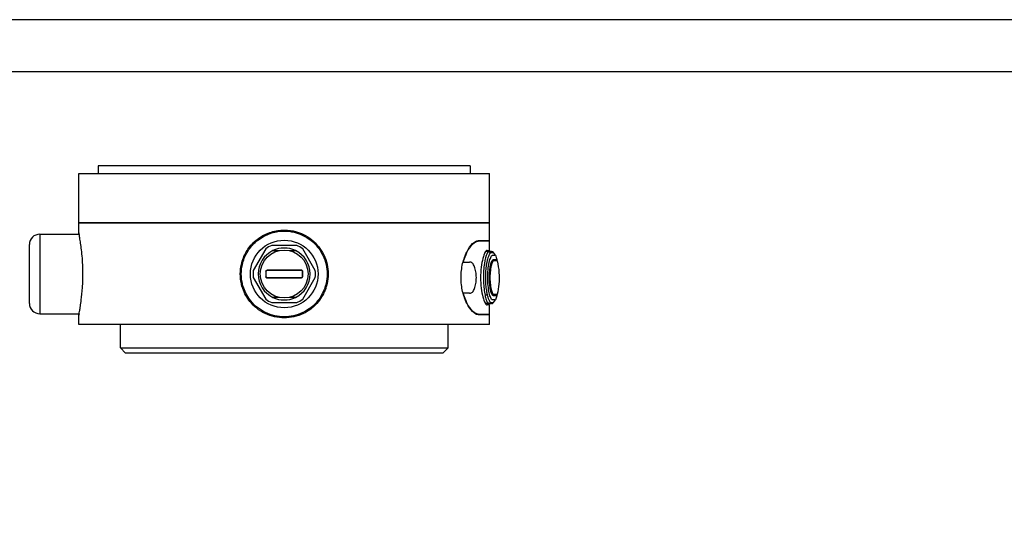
# Model space of a CAD drawing. Header units: millimetres. Extents: x 0 to 4378, y 0 to 2376.
# Tile 190 of 256: x 3464 to 3653, y 197 to 297. Entities that reach past the tile are written whole.
import ezdxf
from ezdxf.enums import TextEntityAlignment as Align

# ---------------------------------------------------------------- set-up
doc = ezdxf.new("R2010")
doc.units = ezdxf.units.MM
doc.header["$LTSCALE"] = 0.2
doc.layers.add('05_Section Line', color=3, linetype='Continuous')
doc.styles.add('Rainbow-2.5 Style', font='malgunsl.ttf')

# ---------------------------------------------------------------- blocks, each defined once
blk = doc.blocks.new('A$C0b39793a')
for p, q in [((35.75, 0), (-35.75, 0)), ((-35.75, 0), (-35.75, -1.5)), ((35.75, 0), (35.75, -1.5)), ((-39.5, -1.5), (39.5, -1.5)), ((-39.5, -10.95), (-39.5, -1.5)), ((39.5, -6.5), (39.5, -1.5)), ((39.5, -6.5), (39.5, -6.5)), ((39.5, -10.95), (39.5, -6.5)), ((39.5, -10.95), (-39.5, -10.95)), ((39.5, -11), (-39.5, -11)), ((-39.5, -12.85), (-39.5, -11)), ((-37, -11), (-37, -10.95)), ((37, -11), (37, -10.95)), ((39.5, -14.4), (39.5, -11)), ((-47, -13.15), (-47, -28.45)), ((-47, -13.15), (-39.44, -13.15)), ((-2.69, -13), (-2.69, -13)), ((2.69, -13), (2.69, -13)), ((-4.52, -13.9), (-4.52, -13.9)), ((4.88, -13.9), (4.88, -13.9)), ((36.86, -14.5), (37.3, -14.5)), ((39.5, -14.4), (37.3, -14.4)), ((39.5, -14.5), (37.3, -14.5)), ((39.5, -16.25), (39.5, -14.5)), ((-49, -26.45), (-49, -15.15)), ((-3.56, -15.97), (-5.96, -20.13)), ((2.4, -15.3), (-2.4, -15.3)), ((-2.18, -16.3), (-0.95, -16.3)), ((0.95, -16.3), (2.18, -16.3)), ((5.96, -20.13), (3.56, -15.97)), ((39.32, -16.5), (38.69, -16.5)), ((38.99, -16.25), (39.5, -16.25)), ((39.33, -16.5), (39.32, -16.5)), ((39.83, -16.5), (39.68, -16.5)), ((40.63, -17.2), (40.23, -16.69)), ((34.39, -18.5), (34.45, -18.5)), ((34.45, -18.5), (35.65, -18.5)), ((-3.51, -20.25), (-3.51, -21.35)), ((-3.5, -21.35), (-3.5, -20.25)), ((3.3, -20.04), (-3.3, -20.04)), ((-3.3, -20.05), (3.3, -20.05)), ((3.5, -20.25), (3.5, -21.35)), ((3.51, -21.35), (3.51, -20.25)), ((-5.96, -21.47), (-3.56, -25.63)), ((3.3, -21.55), (-3.3, -21.55)), ((-3.3, -21.56), (3.3, -21.56)), ((3.56, -25.63), (5.96, -21.47)), ((34.45, -24.5), (34.39, -24.5)), ((35.65, -24.5), (34.45, -24.5)), ((-2.4, -26.3), (2.4, -26.3)), ((-0.95, -25.3), (-2.18, -25.3)), ((2.18, -25.3), (0.95, -25.3)), ((39.32, -26.5), (38.69, -26.5)), ((40.23, -26.31), (40.63, -25.8)), ((39.5, -26.75), (38.99, -26.75)), ((39.5, -28.5), (39.5, -26.75)), ((-47, -28.45), (-39.44, -28.45)), ((-39.5, -30.5), (-39.5, -28.75)), ((0, -29.25), (0, -29.05)), ((36.86, -28.5), (37.3, -28.5)), ((37.3, -28.5), (39.5, -28.5)), ((37.3, -28.6), (39.5, -28.6)), ((39.5, -30.5), (39.5, -28.6)), ((39.5, -30.5), (-39.5, -30.5)), ((-31.5, -35), (-31.5, -30.5)), ((31.5, -35), (31.5, -30.5)), ((-31.5, -35), (31.5, -35)), ((-30.5, -36), (-31.5, -35)), ((30.5, -36), (31.5, -35)), ((30.5, -36), (-30.5, -36))]:
    blk.add_line(p, q)
for radius in [6.5, 4.6]:
    blk.add_circle((0, -20.8), radius)
for centre, radius, start, end in [((-47, -15.15), 2, 90, 180), ((0, -20.8), 5, 115.8419, 244.1581), ((0, -20.8), 6, 113.5565, 126.4435), ((0, -20.8), 5, 64.1581, 115.8419), ((0, -20.8), 5, 295.8419, 64.1581), ((0, -20.8), 6, 53.5565, 66.4435), ((39.83, -17), 0.5, 38.2408, 90), ((41.21, -18.07), 0.35, 167.8638, 220.3428), ((0, -20.8), 6, 173.5565, 186.4435), ((0, -20.8), 6, 353.5565, 6.4435), ((-47, -26.45), 2, 180, 270), ((0, -20.8), 6, 233.5565, 246.4435), ((0, -20.8), 5, 244.1581, 295.8419), ((0, -20.8), 6, 293.5565, 306.4435), ((39.83, -26), 0.5, 270, 321.759), ((41.21, -24.93), 0.35, 139.6572, 192.1362)]:
    blk.add_arc(centre, radius, start, end)
for centre, major_axis, ratio, start_param, end_param in [((39.24, -17.03), (0.254, -0.431), 0.977664, 1.601103, 2.598599), ((39.32, -17), (0, 0.5), 0.98325, 5.291524, 6.283761), ((39.5, -17), (0, 0.5), 0.991206, 5.326753, 6.283185), ((39.68, -17), (0, 0.5), 0.996293, 5.341911, 6.283185), ((-3.51, -20.25), (0.01, 0), 0.052387, 0, 1.893438), ((-3.3, -20.04), (0, -0.01), 0.298808, 4.643681, 6.283185), ((3.3, -20.04), (0, -0.01), 0.298808, 0, 1.639504), ((3.51, -20.25), (-0.01, 0), 0.052387, 4.389747, 6.283185), ((-3.51, -21.35), (0.01, 0), 0.052387, 4.389747, 6.283185), ((-3.3, -21.56), (0, 0.01), 0.298808, 0, 1.639504), ((3.3, -21.56), (0, 0.01), 0.298808, 4.643681, 6.283185), ((3.51, -21.35), (-0.01, 0), 0.052387, 0, 1.893438), ((38.61, -24.53), (0.487, 0.112), 0.663939, 4.561201, 5.479211), ((39.33, -26), (0.002, -0.5), 0.982972, 6.279895, 7.27262), ((39.38, -26), (0, -0.5), 0.988898, 0, 0.972118), ((39.5, -26), (0, -0.5), 0.992022, 0.000002, 0.955803)]:
    blk.add_ellipse(centre, major_axis=major_axis, ratio=ratio, start_param=start_param, end_param=end_param)
for points, knots in [([(-39.5, -28.75), (-39.5, -28.75), (-39.49, -28.69), (-39.46, -28.55), (-39.44, -28.42), (-39.4, -28.22), (-39.35, -27.96), (-39.31, -27.76), (-39.27, -27.53), (-39.23, -27.27), (-39.21, -27.18), (-39.2, -27.09), (-39.19, -27), (-39.13, -26.63), (-39.07, -26.23), (-39.01, -25.78), (-38.92, -25.09), (-38.84, -24.28), (-38.78, -23.42), (-38.77, -23.21), (-38.75, -22.99), (-38.74, -22.77), (-38.74, -22.7), (-38.74, -22.62), (-38.73, -22.55), (-38.68, -21.38), (-38.68, -20.22), (-38.73, -19.05), (-38.76, -18.47), (-38.8, -17.88), (-38.85, -17.34), (-38.9, -16.79), (-38.95, -16.28), (-39.01, -15.83), (-39.07, -15.37), (-39.13, -14.96), (-39.19, -14.6), (-39.24, -14.23), (-39.3, -13.91), (-39.35, -13.64), (-39.41, -13.29), (-39.46, -13.05), (-39.48, -12.94), (-39.49, -12.91), (-39.49, -12.89), (-39.5, -12.87), (-39.5, -12.86), (-39.5, -12.85), (-39.5, -12.85)], [-8.197014, -8.197014, -8.197014, -8.197014, -8.029728, -8.029728, -8.029728, -7.862442, -7.862442, -7.862442, -7.736978, -7.736978, -7.736978, -7.695156, -7.695156, -7.695156, -7.52787, -7.52787, -7.52787, -7.276941, -7.276941, -7.276941, -7.214209, -7.214209, -7.214209, -7.193298, -7.193298, -7.193298, -6.858726, -6.858726, -6.858726, -6.69144, -6.69144, -6.69144, -6.524154, -6.524154, -6.524154, -6.356868, -6.356868, -6.356868, -6.189582, -6.189582, -6.189582, -5.966534, -5.966534, -5.966534, -5.910772, -5.910772, -5.910772, -5.855209, -5.855209, -5.855209, -5.855209]), ([(-39.49, -12.89), (-39.49, -12.9), (-39.49, -12.92), (-39.48, -12.94), (-39.47, -12.99), (-39.46, -13.06), (-39.44, -13.15)], [-5.7821377, -5.7821377, -5.7821377, -5.7821377, -5.743486, -5.743486, -5.743486, -5.648764, -5.648764, -5.648764, -5.648764]), ([(0, -29.25), (0.61, -29.25), (1.24, -29.18), (1.86, -29.04), (2.49, -28.9), (3.1, -28.69), (3.68, -28.41), (4.11, -28.2), (4.53, -27.95), (4.91, -27.67), (5.04, -27.58), (5.17, -27.49), (5.29, -27.39), (5.77, -27), (6.2, -26.58), (6.59, -26.09), (7.17, -25.36), (7.65, -24.5), (7.97, -23.59), (8.05, -23.36), (8.12, -23.13), (8.18, -22.9), (8.2, -22.82), (8.22, -22.74), (8.24, -22.66), (8.52, -21.42), (8.52, -20.18), (8.24, -18.94), (8.1, -18.32), (7.88, -17.7), (7.6, -17.12), (7.32, -16.54), (6.97, -16), (6.59, -15.51), (6.2, -15.03), (5.77, -14.6), (5.29, -14.21), (4.8, -13.82), (4.26, -13.47), (3.68, -13.19), (3.2, -12.96), (2.69, -12.77), (2.17, -12.63), (1.86, -12.55), (1.55, -12.49), (1.24, -12.44), (0.41, -12.32), (-0.41, -12.32), (-1.24, -12.44), (-2.06, -12.57), (-2.9, -12.82), (-3.68, -13.19), (-4.26, -13.47), (-4.8, -13.82), (-5.28, -14.21), (-5.45, -14.34), (-5.6, -14.47), (-5.75, -14.61), (-6.35, -15.17), (-6.88, -15.82), (-7.3, -16.55), (-7.73, -17.29), (-8.05, -18.11), (-8.24, -18.94), (-8.38, -19.56), (-8.45, -20.18), (-8.45, -20.8), (-8.44, -21.42), (-8.38, -22.04), (-8.24, -22.66), (-8.17, -22.97), (-8.08, -23.28), (-7.97, -23.59), (-7.65, -24.5), (-7.17, -25.36), (-6.59, -26.09), (-6.2, -26.57), (-5.77, -27), (-5.29, -27.39), (-4.8, -27.78), (-4.26, -28.13), (-3.68, -28.41), (-2.52, -28.97), (-1.22, -29.25), (0, -29.25)], [-8.729173, -8.729173, -8.729173, -8.729173, -8.551027, -8.551027, -8.551027, -8.37288, -8.37288, -8.37288, -8.23927, -8.23927, -8.23927, -8.194734, -8.194734, -8.194734, -8.016587, -8.016587, -8.016587, -7.749368, -7.749368, -7.749368, -7.682563, -7.682563, -7.682563, -7.660295, -7.660295, -7.660295, -7.304002, -7.304002, -7.304002, -7.125856, -7.125856, -7.125856, -6.947709, -6.947709, -6.947709, -6.769563, -6.769563, -6.769563, -6.591416, -6.591416, -6.591416, -6.442961, -6.442961, -6.442961, -6.353888, -6.353888, -6.353888, -6.116359, -6.116359, -6.116359, -5.878831, -5.878831, -5.878831, -5.700684, -5.700684, -5.700684, -5.641302, -5.641302, -5.641302, -5.403774, -5.403774, -5.403774, -5.166245, -5.166245, -5.166245, -4.988099, -4.988099, -4.988099, -4.809952, -4.809952, -4.809952, -4.720879, -4.720879, -4.720879, -4.45366, -4.45366, -4.45366, -4.275513, -4.275513, -4.275513, -4.097367, -4.097367, -4.097367, -3.741074, -3.741074, -3.741074, -3.741074]), ([(-8.25, -20.8), (-8.25, -20.19), (-8.18, -19.58), (-8.05, -18.97), (-7.86, -18.16), (-7.54, -17.36), (-7.12, -16.64), (-6.7, -15.92), (-6.19, -15.29), (-5.6, -14.74), (-5.45, -14.61), (-5.3, -14.48), (-5.14, -14.35), (-4.67, -13.97), (-4.14, -13.64), (-3.58, -13.37), (-2.82, -13), (-2.01, -12.76), (-1.2, -12.64), (-0.4, -12.52), (0.4, -12.52), (1.2, -12.64), (1.51, -12.68), (1.81, -12.75), (2.11, -12.82), (2.61, -12.96), (3.11, -13.14), (3.58, -13.37), (4.14, -13.64), (4.67, -13.97), (5.15, -14.35), (5.62, -14.73), (6.04, -15.15), (6.42, -15.62), (6.8, -16.09), (7.14, -16.63), (7.42, -17.19), (7.7, -17.76), (7.91, -18.37), (8.05, -18.98), (8.32, -20.19), (8.32, -21.4), (8.05, -22.63), (8.03, -22.7), (8.01, -22.78), (7.99, -22.86), (7.93, -23.08), (7.86, -23.31), (7.78, -23.53), (7.47, -24.43), (6.99, -25.27), (6.42, -25.98), (6.04, -26.45), (5.62, -26.87), (5.15, -27.25), (5.03, -27.34), (4.91, -27.43), (4.78, -27.52), (4.4, -27.79), (4, -28.03), (3.58, -28.23), (3.01, -28.51), (2.42, -28.71), (1.81, -28.85), (1.2, -28.99), (0.59, -29.05), (0, -29.05)], [4.988099, 4.988099, 4.988099, 4.988099, 5.166245, 5.166245, 5.166245, 5.403774, 5.403774, 5.403774, 5.641302, 5.641302, 5.641302, 5.700684, 5.700684, 5.700684, 5.878831, 5.878831, 5.878831, 6.116359, 6.116359, 6.116359, 6.353888, 6.353888, 6.353888, 6.442961, 6.442961, 6.442961, 6.591416, 6.591416, 6.591416, 6.769563, 6.769563, 6.769563, 6.947709, 6.947709, 6.947709, 7.125856, 7.125856, 7.125856, 7.304002, 7.304002, 7.304002, 7.660295, 7.660295, 7.660295, 7.682563, 7.682563, 7.682563, 7.749368, 7.749368, 7.749368, 8.016587, 8.016587, 8.016587, 8.194734, 8.194734, 8.194734, 8.23927, 8.23927, 8.23927, 8.37288, 8.37288, 8.37288, 8.551027, 8.551027, 8.551027, 8.729173, 8.729173, 8.729173, 8.729173]), ([(37.3, -28.6), (36.98, -28.6), (36.6, -28.41), (35.82, -27.66), (35.43, -27.09), (34.8, -25.82), (34.51, -25.05), (34.11, -23.34), (34, -22.4), (34, -21.5), (34, -20.6), (34.11, -19.66), (34.51, -17.95), (34.8, -17.18), (35.43, -15.91), (35.82, -15.34), (36.6, -14.59), (36.98, -14.4), (37.3, -14.4)], [-1.12292, -1.12292, -1.12292, -1.12292, -0.830101, -0.830101, -0.537281, -0.537281, -0.26864, -0.26864, 0, 0, 0, 0.26864, 0.26864, 0.537281, 0.537281, 0.830101, 0.830101, 1.12292, 1.12292, 1.12292, 1.12292]), ([(34.45, -18.5), (34.64, -17.79), (34.89, -17.16), (35.46, -15.99), (35.85, -15.43), (36.61, -14.69), (36.98, -14.5), (37.3, -14.5)], [-1.8791831, -1.8791831, -1.8791831, -1.8791831, -1.6507838, -1.6507838, -1.3622303, -1.3622303, -1.0736768, -1.0736768, -1.0736768, -1.0736768]), ([(38.99, -16.25), (38.88, -16.25), (38.74, -16.38), (38.46, -16.93), (38.32, -17.33), (38.07, -18.27), (37.96, -18.85), (37.8, -20.14), (37.76, -20.84), (37.76, -21.5), (37.76, -22.16), (37.8, -22.87), (37.96, -24.16), (38.08, -24.75), (38.32, -25.68), (38.47, -26.08), (38.74, -26.62), (38.88, -26.75), (38.99, -26.75)], [2.388399, 2.388399, 2.388399, 2.388399, 2.590923, 2.590923, 2.793447, 2.793447, 2.991542, 2.991542, 3.189637, 3.189637, 3.189637, 3.389011, 3.389011, 3.588384, 3.588384, 3.789632, 3.789632, 3.99088, 3.99088, 3.99088, 3.99088]), ([(39.24, -16.53), (39.18, -16.57), (39.11, -16.65), (39.04, -16.77), (38.98, -16.89), (38.91, -17.05), (38.85, -17.24), (38.68, -17.76), (38.51, -18.53), (38.41, -19.44), (38.31, -20.32), (38.27, -21.33), (38.31, -22.29), (38.35, -23.25), (38.47, -24.16), (38.61, -24.87)], [29.320299, 29.320299, 29.320299, 29.320299, 30.445926, 30.445926, 30.445926, 31.569962, 31.569962, 31.569962, 34.626055, 34.626055, 34.626055, 37.588325, 37.588325, 37.588325, 40.54746, 40.54746, 40.54746, 40.54746]), ([(39.65, -16.77), (39.64, -16.77), (39.63, -16.78), (39.63, -16.78), (39.61, -16.8), (39.59, -16.81), (39.57, -16.84), (39.55, -16.87), (39.52, -16.9), (39.49, -16.94), (39.48, -16.96), (39.46, -16.99), (39.45, -17.01), (39.42, -17.06), (39.39, -17.11), (39.36, -17.18), (39.34, -17.24), (39.31, -17.31), (39.28, -17.38), (39.27, -17.41), (39.26, -17.43), (39.25, -17.46), (39.2, -17.6), (39.15, -17.77), (39.1, -17.95), (39.06, -18.06), (39.03, -18.18), (39, -18.31), (38.96, -18.51), (38.92, -18.71), (38.88, -18.93), (38.85, -19.13), (38.82, -19.34), (38.79, -19.56), (38.76, -19.76), (38.74, -19.96), (38.73, -20.18), (38.71, -20.39), (38.69, -20.61), (38.69, -20.83), (38.68, -21.04), (38.67, -21.25), (38.67, -21.45), (38.67, -21.47), (38.67, -21.48), (38.67, -21.5), (38.67, -21.7), (38.68, -21.91), (38.68, -22.11), (38.69, -22.16), (38.69, -22.2), (38.69, -22.25), (38.7, -22.45), (38.71, -22.66), (38.73, -22.86), (38.75, -23.06), (38.77, -23.25), (38.79, -23.44), (38.81, -23.62), (38.84, -23.8), (38.87, -23.97), (38.89, -24.14), (38.92, -24.3), (38.95, -24.45), (38.97, -24.53), (38.99, -24.61), (39.01, -24.69)], [-14.713765, -14.713765, -14.713765, -14.713765, -14.589323, -14.589323, -14.589323, -14.28202, -14.28202, -14.28202, -13.840399, -13.840399, -13.840399, -13.632162, -13.632162, -13.632162, -13.172161, -13.172161, -13.172161, -12.712506, -12.712506, -12.712506, -12.556898, -12.556898, -12.556898, -11.717464, -11.717464, -11.717464, -11.181982, -11.181982, -11.181982, -10.377562, -10.377562, -10.377562, -9.65029, -9.65029, -9.65029, -8.978607, -8.978607, -8.978607, -8.295998, -8.295998, -8.295998, -7.659645, -7.659645, -7.659645, -7.613388, -7.613388, -7.613388, -6.992464, -6.992464, -6.992464, -6.851735, -6.851735, -6.851735, -6.210391, -6.210391, -6.210391, -5.581077, -5.581077, -5.581077, -4.963736, -4.963736, -4.963736, -4.369309, -4.369309, -4.369309, -4.047932, -4.047932, -4.047932, -4.047932]), ([(39.5, -16.5), (39.46, -16.5), (39.43, -16.5), (39.39, -16.5), (39.39, -16.5), (39.39, -16.5)], [27.5815465, 27.5815465, 27.5815465, 27.5815465, 28.3621905, 28.3621905, 28.3622026, 28.3622026, 28.3622026, 28.3622026]), ([(39.9, -16.71), (39.86, -16.71), (39.84, -16.71), (39.8, -16.72), (39.78, -16.72), (39.76, -16.72), (39.74, -16.73)], [-1.151126, -1.151126, -1.151126, -1.151126, -0.373146, -0.373146, -0.373146, 0.043319, 0.043319, 0.043319, 0.043319]), ([(35.65, -24.5), (35.83, -24.5), (36.02, -24.43), (36.35, -24.11), (36.49, -23.87), (36.71, -23.33), (36.79, -23), (36.91, -22.27), (36.94, -21.87), (36.94, -21.13), (36.91, -20.73), (36.79, -20), (36.71, -19.67), (36.49, -19.13), (36.35, -18.89), (36.02, -18.57), (35.83, -18.5), (35.65, -18.5)], [0.481688, 0.481688, 0.481688, 0.481688, 0.6057417, 0.6057417, 0.7297954, 0.7297954, 0.842089, 0.842089, 0.9543826, 0.9543826, 1.0666762, 1.0666762, 1.1789697, 1.1789697, 1.3030235, 1.3030235, 1.4270772, 1.4270772, 1.4270772, 1.4270772]), ([(40.63, -25.8), (40.63, -25.8), (40.63, -25.8), (40.62, -25.8), (40.59, -25.8), (40.54, -25.8), (40.5, -25.8), (40.44, -25.8), (40.42, -25.8), (40.37, -25.8), (40.33, -25.8), (40.29, -25.8), (40.28, -25.8), (40.25, -25.8), (40.23, -25.8), (40.15, -25.8), (40.09, -25.8), (40.03, -25.79), (40.01, -25.79), (39.98, -25.78), (39.97, -25.77), (39.93, -25.74), (39.91, -25.72), (39.8, -25.6), (39.74, -25.48), (39.66, -25.28), (39.61, -25.14), (39.5, -24.78), (39.45, -24.59), (39.33, -24.05), (39.26, -23.56), (39.16, -22.56), (39.13, -22.05), (39.13, -20.89), (39.17, -20.37), (39.25, -19.5), (39.32, -19), (39.51, -18.15), (39.61, -17.84), (39.81, -17.37), (39.91, -17.24), (40.02, -17.21), (40.03, -17.21), (40.11, -17.2), (40.17, -17.2), (40.27, -17.2), (40.3, -17.2), (40.35, -17.2), (40.36, -17.2), (40.42, -17.2), (40.47, -17.2), (40.55, -17.2), (40.58, -17.2), (40.62, -17.2), (40.63, -17.21), (40.63, -17.2)], [-2.688347, -2.688347, -2.688347, -2.688347, -2.679083, -2.679083, -2.644173, -2.644173, -2.611691, -2.611691, -2.599174, -2.599174, -2.579437, -2.579437, -2.576718, -2.576718, -2.566053, -2.566053, -2.54293, -2.54293, -2.534512, -2.534512, -2.52933, -2.52933, -2.516946, -2.516946, -2.483003, -2.483003, -2.427568, -2.427568, -2.365267, -2.365267, -2.192536, -2.192536, -2.035788, -2.035788, -1.838596, -1.838596, -1.524089, -1.524089, -1.194809, -1.194809, -0.786583, -0.786583, -0.751501, -0.751501, -0.610619, -0.610619, -0.501094, -0.501094, -0.44721, -0.44721, -0.271009, -0.271009, -0.119301, -0.119301, -0.000001, -0.000001, -0.000001, -0.000001]), ([(40.87, -25), (40.87, -25), (40.85, -25), (40.81, -25), (40.79, -25), (40.72, -25), (40.69, -25), (40.62, -25), (40.59, -25), (40.5, -25), (40.44, -25), (40.34, -25), (40.32, -25), (40.24, -25), (40.18, -25.02), (40.06, -24.91), (40.01, -24.87), (39.93, -24.73), (39.89, -24.64), (39.81, -24.42), (39.77, -24.29), (39.71, -24.06), (39.69, -23.98), (39.6, -23.56), (39.54, -23.17), (39.49, -22.59), (39.47, -22.37), (39.45, -21.94), (39.45, -21.72), (39.45, -21.28), (39.45, -21.06), (39.47, -20.63), (39.49, -20.41), (39.54, -19.82), (39.6, -19.43), (39.69, -19.01), (39.71, -18.94), (39.77, -18.71), (39.81, -18.58), (39.89, -18.36), (39.93, -18.27), (40.02, -18.13), (40.06, -18.08), (40.18, -17.98), (40.24, -18), (40.32, -18), (40.34, -18), (40.44, -18), (40.5, -18), (40.59, -18), (40.62, -18), (40.69, -18), (40.72, -18), (40.79, -18), (40.81, -18), (40.85, -18), (40.87, -18), (40.87, -18)], [0.000001, 0.000001, 0.000001, 0.000001, 0.130424, 0.130424, 0.25906, 0.25906, 0.367486, 0.367486, 0.443838, 0.443838, 0.557859, 0.557859, 0.602084, 0.602084, 0.805992, 0.805992, 0.904692, 0.904692, 1.009498, 1.009498, 1.123831, 1.123831, 1.182474, 1.182474, 1.432066, 1.432066, 1.570103, 1.570103, 1.705845, 1.705845, 1.842069, 1.842069, 1.980715, 1.980715, 2.236845, 2.236845, 2.29742, 2.29742, 2.416042, 2.416042, 2.524708, 2.524708, 2.626676, 2.626676, 2.837937, 2.837937, 2.881796, 2.881796, 2.994954, 2.994954, 3.070688, 3.070688, 3.17818, 3.17818, 3.305698, 3.305698, 3.435158, 3.435158, 3.435158, 3.435158]), ([(40.94, -18.3), (40.94, -18.3), (40.89, -18.3), (40.8, -18.3), (40.72, -18.3), (40.59, -18.3), (40.4, -18.3), (40.36, -18.3), (40.32, -18.3), (40.27, -18.3), (40.27, -18.3), (40.26, -18.3), (40.26, -18.3), (40.21, -18.3), (40.16, -18.34), (40.11, -18.39), (40.01, -18.5), (39.92, -18.72), (39.83, -19.01), (39.75, -19.3), (39.68, -19.69), (39.63, -20.11), (39.59, -20.54), (39.56, -21.02), (39.56, -21.5), (39.56, -21.53), (39.56, -21.56), (39.56, -21.59), (39.56, -22.04), (39.59, -22.48), (39.63, -22.89), (39.68, -23.31), (39.75, -23.7), (39.83, -23.99), (39.92, -24.28), (40.01, -24.5), (40.11, -24.61), (40.16, -24.66), (40.21, -24.7), (40.26, -24.7), (40.26, -24.7), (40.27, -24.7), (40.27, -24.7), (40.32, -24.7), (40.36, -24.7), (40.4, -24.7), (40.59, -24.7), (40.72, -24.7), (40.8, -24.7), (40.89, -24.7), (40.94, -24.7), (40.94, -24.7)], [-23.048513, -23.048513, -23.048513, -23.048513, -20.176535, -20.176535, -20.176535, -17.304146, -17.304146, -17.304146, -16.64962, -16.64962, -16.64962, -16.586181, -16.586181, -16.586181, -15.863062, -15.863062, -15.863062, -14.416115, -14.416115, -14.416115, -12.970166, -12.970166, -12.970166, -11.524349, -11.524349, -11.524349, -11.433119, -11.433119, -11.433119, -10.078531, -10.078531, -10.078531, -8.632583, -8.632583, -8.632583, -7.186366, -7.186366, -7.186366, -6.463139, -6.463139, -6.463139, -6.399081, -6.399081, -6.399081, -5.744553, -5.744553, -5.744553, -2.872165, -2.872165, -2.872165, 0, 0, 0, 0]), ([(40.94, -18.3), (41.29, -19.74), (41.4, -21.26), (41.2, -23.4), (41.09, -24.06), (40.94, -24.7)], [0, 0, 0, 0, 0.4453288, 0.4453288, 0.6437805, 0.6437805, 0.6437805, 0.6437805]), ([(0, -29.05), (-1.18, -29.05), (-2.45, -28.78), (-3.58, -28.23), (-4.14, -27.96), (-4.67, -27.63), (-5.15, -27.25), (-5.62, -26.87), (-6.04, -26.45), (-6.42, -25.98), (-6.99, -25.27), (-7.47, -24.43), (-7.78, -23.53), (-7.89, -23.23), (-7.98, -22.93), (-8.05, -22.63), (-8.18, -22.02), (-8.25, -21.41), (-8.25, -20.8)], [3.741074, 3.741074, 3.741074, 3.741074, 4.097367, 4.097367, 4.097367, 4.275513, 4.275513, 4.275513, 4.45366, 4.45366, 4.45366, 4.720879, 4.720879, 4.720879, 4.809952, 4.809952, 4.809952, 4.988099, 4.988099, 4.988099, 4.988099]), ([(3.3, -20.04), (3.37, -20.04), (3.45, -20.08), (3.48, -20.14), (3.5, -20.16), (3.5, -20.19), (3.51, -20.21), (3.51, -20.22), (3.51, -20.24), (3.51, -20.25)], [0, 0, 0, 0, 0.673247, 0.673247, 0.673247, 0.882394, 0.882394, 0.882394, 1, 1, 1, 1]), ([(3.5, -20.25), (3.5, -20.24), (3.5, -20.22), (3.5, -20.21), (3.49, -20.19), (3.48, -20.17), (3.47, -20.15), (3.44, -20.09), (3.37, -20.05), (3.3, -20.05)], [0, 0, 0, 0, 0.117377, 0.117377, 0.117377, 0.32617, 0.32617, 0.32617, 1, 1, 1, 1]), ([(-3.3, -21.56), (-3.37, -21.56), (-3.45, -21.52), (-3.48, -21.46), (-3.5, -21.44), (-3.5, -21.41), (-3.51, -21.39), (-3.51, -21.38), (-3.51, -21.36), (-3.51, -21.35)], [0, 0, 0, 0, 0.673247, 0.673247, 0.673247, 0.882394, 0.882394, 0.882394, 1, 1, 1, 1]), ([(-3.5, -21.35), (-3.5, -21.36), (-3.5, -21.38), (-3.5, -21.39), (-3.49, -21.41), (-3.48, -21.43), (-3.47, -21.45), (-3.44, -21.51), (-3.37, -21.55), (-3.3, -21.55)], [0, 0, 0, 0, 0.117377, 0.117377, 0.117377, 0.32617, 0.32617, 0.32617, 1, 1, 1, 1]), ([(37.3, -28.5), (36.98, -28.5), (36.61, -28.31), (35.85, -27.57), (35.46, -27.01), (34.89, -25.84), (34.64, -25.21), (34.45, -24.5)], [-3.2871319, -3.2871319, -3.2871319, -3.2871319, -2.9985784, -2.9985784, -2.7100249, -2.7100249, -2.4816256, -2.4816256, -2.4816256, -2.4816256]), ([(38.61, -24.87), (38.68, -25.21), (38.76, -25.51), (38.84, -25.75), (38.93, -26), (39.01, -26.19), (39.09, -26.31), (39.17, -26.44), (39.25, -26.5), (39.33, -26.5)], [40.547469, 40.547469, 40.547469, 40.547469, 41.961481, 41.961481, 41.961481, 43.39093, 43.39093, 43.39093, 44.781017, 44.781017, 44.781017, 44.781017]), ([(39.01, -24.69), (39.03, -24.81), (39.06, -24.92), (39.12, -25.14), (39.15, -25.24), (39.2, -25.41), (39.22, -25.47), (39.27, -25.6), (39.3, -25.67), (39.36, -25.81), (39.39, -25.87), (39.45, -25.99), (39.47, -26.04), (39.52, -26.11), (39.54, -26.13), (39.58, -26.18), (39.6, -26.2), (39.63, -26.22), (39.64, -26.23), (39.67, -26.25), (39.69, -26.26), (39.72, -26.27), (39.73, -26.27), (39.74, -26.27)], [-4.047849, -4.047849, -4.047849, -4.047849, -3.541781, -3.541781, -3.049341, -3.049341, -2.700097, -2.700097, -2.283262, -2.283262, -1.782898, -1.782898, -1.331638, -1.331638, -1.020267, -1.020267, -0.705658, -0.705658, -0.532051, -0.532051, -0.183081, -0.183081, 0, 0, 0, 0]), ([(39.83, -26.5), (39.83, -26.5), (39.78, -26.5), (39.69, -26.5), (39.64, -26.5), (39.57, -26.5), (39.5, -26.5)], [-51.159763, -51.159763, -51.159763, -51.159763, -47.767981, -47.767981, -47.767981, -45.967396, -45.967396, -45.967396, -45.967396]), ([(39.9, -26.29), (39.93, -26.29), (39.96, -26.29), (39.98, -26.29), (40.01, -26.29), (40.03, -26.29), (40.05, -26.29), (40.06, -26.29), (40.07, -26.29), (40.08, -26.29), (40.08, -26.29), (40.09, -26.29), (40.09, -26.29), (40.11, -26.3), (40.13, -26.3), (40.15, -26.3), (40.17, -26.3), (40.18, -26.3), (40.19, -26.3), (40.2, -26.3), (40.21, -26.31), (40.22, -26.31), (40.22, -26.31), (40.23, -26.31), (40.23, -26.31)], [-5.189419, -5.189419, -5.189419, -5.189419, -4.516372, -4.516372, -4.516372, -3.843922, -3.843922, -3.843922, -3.462175, -3.462175, -3.462175, -3.38996, -3.38996, -3.38996, -2.542311, -2.542311, -2.542311, -1.71444, -1.71444, -1.71444, -0.856903, -0.856903, -0.856903, 0.000634, 0.000634, 0.000634, 0.000634])]:
    blk.add_open_spline(points, degree=3, knots=knots)
for points in [[(39.32, -16.5), (39.29, -16.5), (39.27, -16.51), (39.24, -16.53)], [(39.39, -16.5), (39.37, -16.5), (39.35, -16.5), (39.32, -16.5)], [(39.33, -16.5), (39.33, -16.5), (39.33, -16.5), (39.33, -16.5)], [(39.68, -16.5), (39.63, -16.5), (39.57, -16.5), (39.5, -16.5)], [(39.74, -16.73), (39.71, -16.73), (39.68, -16.74), (39.65, -16.77)], [(40.08, -16.71), (40.03, -16.71), (39.98, -16.71), (39.9, -16.71)], [(40.23, -16.69), (40.23, -16.69), (40.18, -16.7), (40.08, -16.71)], [(40.63, -17.2), (40.72, -17.46), (40.79, -17.73), (40.87, -18)], [(-3.51, -20.25), (-3.51, -20.14), (-3.41, -20.04), (-3.3, -20.04)], [(-3.3, -20.05), (-3.4, -20.05), (-3.5, -20.14), (-3.5, -20.25)], [(3.51, -21.35), (3.51, -21.46), (3.41, -21.56), (3.3, -21.56)], [(3.3, -21.55), (3.4, -21.55), (3.5, -21.46), (3.5, -21.35)], [(39.38, -26.5), (39.36, -26.5), (39.35, -26.5), (39.33, -26.5)], [(39.33, -26.5), (39.34, -26.5), (39.36, -26.5), (39.37, -26.5)], [(39.37, -26.5), (39.37, -26.5), (39.38, -26.5), (39.38, -26.5)], [(39.38, -26.5), (39.42, -26.5), (39.46, -26.5), (39.5, -26.5)], [(39.74, -26.27), (39.76, -26.28), (39.77, -26.28), (39.79, -26.28)], [(39.79, -26.28), (39.83, -26.29), (39.87, -26.29), (39.9, -26.29)], [(40.87, -25), (40.79, -25.27), (40.72, -25.54), (40.63, -25.8)], [(-39.44, -28.45), (-39.48, -28.65), (-39.5, -28.75), (-39.5, -28.75)]]:
    blk.add_open_spline(points, degree=3)
blk = doc.blocks.new('A$C04cd0c3c1123')
blk.add_lwpolyline([(0, 0), (420, 0), (420, 297), (0, 297)], close=True)
at = {"layer": '05_Section Line', "linetype": 'Continuous'}
blk.add_lwpolyline([(410, 10), (410, 287), (10, 287), (10, 10)], close=True, dxfattribs=at)
at = {"linetype": 'Continuous', "style": 'Rainbow-2.5 Style'}
for tag, p in [('PART_NAME', (371.5, 54.62)), ('DRAWING_NO', (364.5, 45.87)), ('REV', (401.25, 45.87)), ('제도', (383.75, 37.06)), ('DATE_1', (401.25, 37.06)), ('SCALE', (340, 34.5)), ('MATERIAL', (361, 34.5)), ('검도', (383.75, 30.06)), ('DATE_2', (401.25, 30.06)), ('승인', (383.75, 23.06)), ('DATE_3', (401.25, 23.06)), ('REFERENCE', (361, 20.5)), ('PAGE', (383.75, 16.12))]:
    blk.add_attdef(tag, text='', height=2.5, dxfattribs=at).set_placement(p, align=Align.MIDDLE_CENTER)

msp = doc.modelspace()

# ---------------------------------------------------------------- block references
for name, p in [('A$C04cd0c3c1123', (3364, 0)), ('A$C0b39793a', (3514.786, 268.888))]:
    msp.add_blockref(name, p)

doc.saveas('drawing.dxf')
